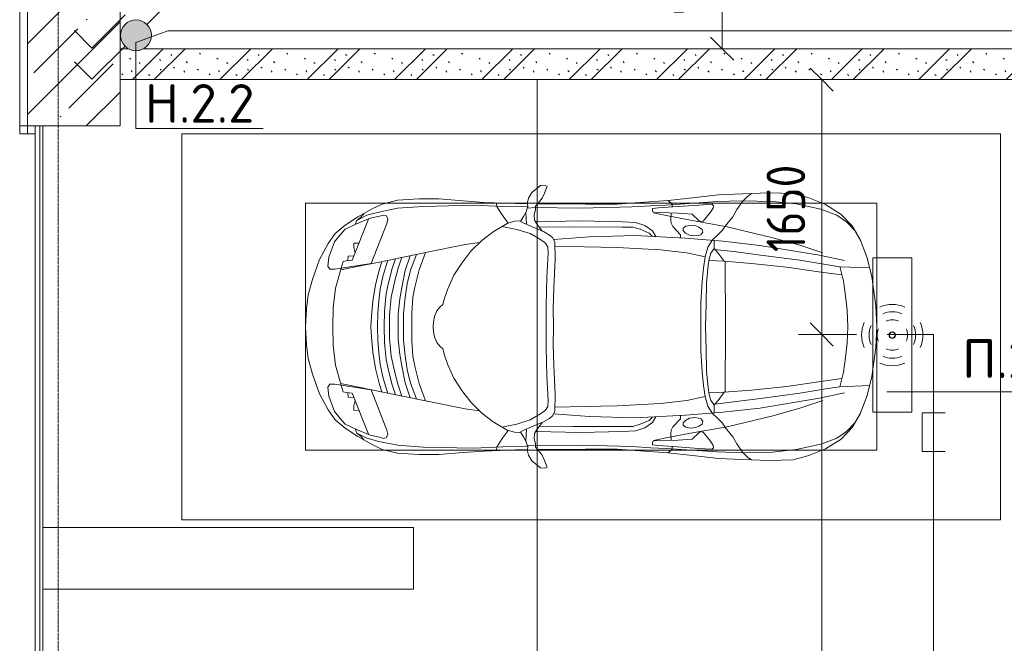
# Model space of a CAD drawing. Header units: millimetres. Extents: x -32229 to 170644, y -13689 to 125138.
# Tile 161 of 256: x 24585 to 30960, y 109700 to 113738. Entities that reach past the tile are written whole.
import ezdxf

# ---------------------------------------------------------------- set-up
doc = ezdxf.new("R2010")
doc.units = ezdxf.units.MM
doc.linetypes.add('ADSK_Линия сетки', pattern=[25, 20, -2.5, 0, -2.5])
for name, color, linetype, lineweight in [('A-ANNO-DIMS', 7, 'Continuous', 9), ('A-ANNO-DIMS-200', 7, 'Continuous', 9), ('A-ANNO-NOTE', 7, 'Continuous', 18), ('A-DETL-GENF', 7, 'Continuous', 18), ('A-DETL-THIN', 7, 'Continuous', 9), ('A-FLOR', 7, 'Continuous', 18), ('A-GENM', 7, 'Continuous', 18), ('A-WALL-PATT', 7, 'Continuous', 40), ('C-PRKG', 7, 'Continuous', 18), ('G-ANNO-TEXT', 7, 'Continuous', 9), ('I-WALL', 7, 'Continuous', 18), ('S-COLS', 7, 'Continuous', 18), ('S-GRID', 7, 'Continuous', 9)]:
    doc.layers.add(name, color=color, linetype=linetype, lineweight=lineweight)
doc.layers.add('A-DETL', color=7, linetype='Continuous', lineweight=9, true_color=0x00a600)
doc.styles.add('GOST Common_6', font='GOST_Common.ttf', dxfattribs={"width": 0.9, "height": 250})
doc.styles.add('ISOCPEUR', font='isocpeur.ttf', dxfattribs={"height": 250})
doc.dimstyles.new('ГОСТ_2_5_мм2', dxfattribs={"dimscale": 304.8, "dimtxt": 251.428749, "dimasz": 0.492126, "dimexe": 0.492126, "dimexo": 0.656168, "dimgap": 0.098425, "dimtad": 1, "dimdec": 0, "dimdsep": 46, "dimtxsty": 'GOST Common_6', "dimblk1": 'OBLIQUE', "dimblk2": 'OBLIQUE', "dimsah": 1, "dimcen": 0.09, "dimazin": 2, "dimtfac": 1, "dimtdec": 4, "dimtix": 1, "dimtmove": 0, "dimatfit": 3, "dimfxl": 1, "dimtvp": 1, "dimtolj": 1, "dimtzin": 0, "dimarcsym": 2})
doc.dimstyles.new('ГОСТ_2_5_мм2_1', dxfattribs={"dimscale": 304.8, "dimtxt": 251.428749, "dimasz": 0.492126, "dimexe": 0.492126, "dimexo": 0.656168, "dimgap": 0.098425, "dimtad": 1, "dimdec": 0, "dimdsep": 46, "dimtxsty": 'GOST Common_6', "dimblk1": 'OBLIQUE', "dimblk2": 'OBLIQUE', "dimsah": 1, "dimcen": 0.09, "dimazin": 2, "dimtfac": 1, "dimtdec": 4, "dimtix": 1, "dimtmove": 0, "dimatfit": 3, "dimfxl": 1, "dimtvp": 1, "dimtolj": 1, "dimtzin": 0, "dimarcsym": 2})

# ---------------------------------------------------------------- blocks, each defined once
blk = doc.blocks.new('АР_Машиноместо - 4900x2400_М__5300х2500_-V14--01 ЭО')
at = {"layer": 'A-DETL-GENF', "color": 253, "lineweight": 13, "true_color": 0xaaaaaa}
for p, q in [((1044.2, -818.6), (943.3, -845.1)), ((1132.7, -806), (1044.2, -818.6)), ((1250, -800), (1132.7, -806)), ((1250, -800), (1367.3, -806)), ((1367.3, -806), (1455.8, -818.6)), ((1455.8, -818.6), (1556.7, -845.1)), ((815.8, -891), (711.9, -946.2)), ((943.3, -845.1), (815.8, -891)), ((1556.7, -845.1), (1684.2, -891)), ((1684.2, -891), (1788.1, -946.2)), ((711.9, -946.2), (647.2, -992.8)), ((800.1, -952.6), (700.9, -989.1)), ((859, -944.1), (800.1, -952.6)), ((877.7, -958.9), (859, -944.1)), ((1622.3, -958.9), (1641, -944.1)), ((1641, -944.1), (1699.9, -952.6)), ((1699.9, -952.6), (1799.1, -989.1)), ((1788.1, -946.2), (1852.8, -992.8)), ((647.2, -992.8), (593.2, -1056.8)), ((700.9, -989.1), (655, -1024.3)), ((841.1, -1225.9), (877.7, -991.4)), ((1000.2, -994.5), (871.4, -1031.3)), ((877.7, -991.4), (877.7, -958.9)), ((1127.4, -979.8), (1000.2, -994.5)), ((1250, -977.6), (1127.4, -979.8)), ((1250, -977.6), (1372.6, -979.8)), ((1372.6, -979.8), (1499.8, -994.5)), ((1499.8, -994.5), (1628.6, -1031.3)), ((1622.3, -991.4), (1622.3, -958.9)), ((1658.9, -1225.9), (1622.3, -991.4)), ((1799.1, -989.1), (1845, -1024.3)), ((1852.8, -992.8), (1906.8, -1056.8)), ((593.2, -1056.8), (539.3, -1140.4)), ((617.9, -1057.3), (586.9, -1126.3)), ((654.7, -1024.4), (617.9, -1057.3)), ((882.6, -1027.5), (853.8, -1167.4)), ((1617.4, -1027.5), (1646.2, -1167.4)), ((1845.3, -1024.4), (1882.1, -1057.3)), ((1882.1, -1057.3), (1913.1, -1126.3)), ((1906.8, -1056.8), (1960.7, -1140.4)), ((539.3, -1140.4), (487.4, -1232.1)), ((561.3, -1132.6), (540.4, -1159.6)), ((586.9, -1126.3), (548.2, -1220.1)), ((589, -1121.6), (561.3, -1132.6)), ((1911, -1121.6), (1938.7, -1132.6)), ((1913.1, -1126.3), (1951.8, -1220.1)), ((1938.7, -1132.6), (1959.6, -1159.6)), ((1960.7, -1140.4), (2012.6, -1232.1)), ((540.4, -1159.6), (516.2, -1180.5)), ((853.8, -1167.4), (826.8, -1300.9)), ((1646.2, -1167.4), (1673.2, -1300.9)), ((1959.6, -1159.6), (1983.8, -1180.5)), ((487.4, -1232.1), (455.7, -1296.1)), ((548.2, -1220.1), (535, -1280.6)), ((580.7, -1327.1), (841.1, -1225.9)), ((978.6, -1254.6), (876.3, -1278.7)), ((1084.1, -1236), (978.6, -1254.6)), ((1083.6, -1274.6), (1007.1, -1283.7)), ((1159.1, -1267.9), (1083.6, -1274.6)), ((1182.5, -1227.5), (1084.1, -1236)), ((1250, -1266.6), (1159.1, -1267.9)), ((1250, -1223.7), (1182.5, -1227.5)), ((1250, -1223.7), (1317.5, -1227.5)), ((1250, -1266.6), (1340.9, -1267.9)), ((1317.5, -1227.5), (1415.9, -1236)), ((1340.9, -1267.9), (1416.4, -1274.6)), ((1415.9, -1236), (1521.4, -1254.6)), ((1416.4, -1274.6), (1492.9, -1283.7)), ((1521.4, -1254.6), (1623.7, -1278.7)), ((1919.3, -1327.1), (1658.9, -1225.9)), ((1951.8, -1220.1), (1965, -1280.6)), ((2012.6, -1232.1), (2044.3, -1296.1)), ((455.7, -1296.1), (430.8, -1396.6)), ((535, -1280.6), (527.2, -1305.2)), ((527.2, -1305.2), (531.8, -1326)), ((531.8, -1326), (554.4, -1333.3)), ((554.4, -1333.3), (580.7, -1327.1)), ((826.8, -1300.9), (770, -1576.5)), ((859.1, -1321.2), (819.9, -1334.4)), ((876.3, -1278.7), (828.3, -1293.7)), ((925.2, -1301.6), (859.1, -1321.2)), ((1007.1, -1283.7), (925.2, -1301.6)), ((1035, -1323.2), (958.3, -1341.1)), ((1148.3, -1312.4), (1035, -1323.2)), ((1250, -1309.3), (1148.3, -1312.4)), ((1250, -1309.3), (1351.7, -1312.4)), ((1351.7, -1312.4), (1465, -1323.2)), ((1465, -1323.2), (1541.7, -1341.1)), ((1492.9, -1283.7), (1574.8, -1301.6)), ((1574.8, -1301.6), (1640.9, -1321.2)), ((1623.7, -1278.7), (1671.7, -1293.7)), ((1640.9, -1321.2), (1680.1, -1334.4)), ((1673.2, -1300.9), (1730, -1576.5)), ((1945.6, -1333.3), (1919.3, -1327.1)), ((1968.2, -1326), (1945.6, -1333.3)), ((1965, -1280.6), (1972.8, -1305.2)), ((1972.8, -1305.2), (1968.2, -1326)), ((2044.3, -1296.1), (2069.2, -1396.6)), ((430.8, -1396.6), (422, -1534.1)), ((871.4, -1401.1), (800.5, -1424.6)), ((873.8, -1361.2), (809.9, -1383.1)), ((945.3, -1380.6), (871.4, -1401.1)), ((958.3, -1341.1), (873.8, -1361.2)), ((1059, -1354.8), (945.3, -1380.6)), ((1174.5, -1344.2), (1059, -1354.8)), ((1168.3, -1399.8), (1070, -1410.4)), ((1250, -1400.1), (1168.3, -1399.8)), ((1250, -1344.9), (1174.5, -1344.2)), ((1250, -1344.9), (1325.5, -1344.2)), ((1250, -1400.1), (1331.7, -1399.8)), ((1325.5, -1344.2), (1441, -1354.8)), ((1331.7, -1399.8), (1430, -1410.4)), ((1441, -1354.8), (1554.7, -1380.6)), ((1541.7, -1341.1), (1626.2, -1361.2)), ((1554.7, -1380.6), (1628.6, -1401.1)), ((1626.2, -1361.2), (1690.1, -1383.1)), ((1628.6, -1401.1), (1699.5, -1424.6)), ((2069.2, -1396.6), (2078, -1534.1)), ((887, -1446.5), (790.4, -1477.3)), ((973.4, -1459.7), (884.3, -1480.8)), ((986.2, -1425.6), (887, -1446.5)), ((1061.9, -1445.7), (973.4, -1459.7)), ((1070, -1410.4), (986.2, -1425.6)), ((1163.9, -1435.1), (1061.9, -1445.7)), ((1250, -1435.1), (1163.9, -1435.1)), ((1250, -1435.1), (1336.1, -1435.1)), ((1336.1, -1435.1), (1438.1, -1445.7)), ((1430, -1410.4), (1513.8, -1425.6)), ((1438.1, -1445.7), (1526.6, -1459.7)), ((1513.8, -1425.6), (1613, -1446.5)), ((1526.6, -1459.7), (1615.7, -1480.8)), ((1613, -1446.5), (1709.6, -1477.3)), ((884.3, -1480.8), (782, -1518.1)), ((994.9, -1509.3), (881.7, -1536.4)), ((1060, -1496.1), (994.9, -1509.3)), ((1159.3, -1489.1), (1060, -1496.1)), ((1250, -1488.3), (1159.3, -1489.1)), ((1250, -1488.3), (1340.7, -1489.1)), ((1340.7, -1489.1), (1440, -1496.1)), ((1440, -1496.1), (1505.1, -1509.3)), ((1505.1, -1509.3), (1618.3, -1536.4)), ((1615.7, -1480.8), (1718, -1518.1)), ((422, -1534.1), (422, -1662.9)), ((770, -1576.5), (718.3, -1834.2)), ((881.7, -1536.4), (770, -1576.5)), ((1618.3, -1536.4), (1730, -1576.5)), ((1730, -1576.5), (1781.7, -1834.2)), ((2078, -1534.1), (2078, -1662.9)), ((1147.5, -1650.5), (1123.5, -1670.9)), ((1184.7, -1635.7), (1147.5, -1650.5)), ((1217.8, -1629.1), (1184.7, -1635.7)), ((1217.8, -1629.1), (1250, -1626.8)), ((1282.2, -1629.1), (1250, -1626.8)), ((1282.2, -1629.1), (1315.3, -1635.7)), ((1315.3, -1635.7), (1352.5, -1650.5)), ((1352.5, -1650.5), (1376.5, -1670.9)), ((422, -1662.9), (434.8, -1820.7)), ((1064.9, -1700.5), (1004.2, -1721.4)), ((1107.2, -1689.8), (1064.9, -1700.5)), ((1123.5, -1670.9), (1107.2, -1689.8)), ((1376.5, -1670.9), (1392.8, -1689.8)), ((1392.8, -1689.8), (1435.1, -1700.5)), ((1435.1, -1700.5), (1495.8, -1721.4)), ((2078, -1662.9), (2065.2, -1820.7)), ((917, -1761.1), (837.5, -1812.1)), ((1004.2, -1721.4), (917, -1761.1)), ((1495.8, -1721.4), (1583, -1761.1)), ((1583, -1761.1), (1662.5, -1812.1)), ((434.8, -1820.7), (444.9, -1956.8)), ((718.3, -1834.2), (705.7, -1926.7)), ((837.5, -1812.1), (761.1, -1871.7)), ((1662.5, -1812.1), (1738.9, -1871.7)), ((1781.7, -1834.2), (1794.3, -1926.7)), ((2065.2, -1820.7), (2055.1, -1956.8)), ((761.1, -1871.7), (690.7, -1941.6)), ((1738.9, -1871.7), (1809.3, -1941.6)), ((444.9, -1956.8), (453, -2159.1)), ((690.7, -1941.6), (634.6, -2015)), ((1809.3, -1941.6), (1865.4, -2015)), ((2055.1, -1956.8), (2047, -2159.1)), ((475.1, -2041), (447.5, -2034.4)), ((634.6, -2015), (580.7, -2105.7)), ((1865.4, -2015), (1919.3, -2105.7)), ((2024.9, -2041), (2052.5, -2034.4)), ((525.5, -2074.6), (475.1, -2041)), ((578.8, -2112.6), (525.5, -2074.6)), ((619.7, -2168.6), (600.3, -2072.7)), ((1880.3, -2168.6), (1899.7, -2072.7)), ((1921.2, -2112.6), (1974.5, -2074.6)), ((1974.5, -2074.6), (2024.9, -2041)), ((453, -2159.1), (455, -2238.9)), ((567.1, -2153.8), (564.3, -2195.4)), ((580.7, -2105.7), (567.1, -2153.8)), ((1919.3, -2105.7), (1932.9, -2153.8)), ((1932.9, -2153.8), (1935.7, -2195.4)), ((2047, -2159.1), (2045, -2238.9)), ((505.1, -2230), (467.5, -2239.2)), ((536.7, -2211.8), (505.1, -2230)), ((586.6, -2231.3), (510.1, -2227.1)), ((564.3, -2195.4), (536.7, -2211.8)), ((579.9, -2213.8), (564.9, -2186.5)), ((600.8, -2263), (579.9, -2213.8)), ((647.3, -2254.2), (619.7, -2168.6)), ((1852.7, -2254.2), (1880.3, -2168.6)), ((1899.2, -2263), (1920.1, -2213.8)), ((1913.4, -2231.3), (1989.9, -2227.1)), ((1920.1, -2213.8), (1935.1, -2186.5)), ((1935.7, -2195.4), (1963.3, -2211.8)), ((1963.3, -2211.8), (1994.9, -2230)), ((1994.9, -2230), (2032.5, -2239.2)), ((335.2, -2322.3), (381.7, -2266.4)), ((381.7, -2266.4), (417.4, -2243.4)), ((417.4, -2243.4), (445.1, -2238.7)), ((445.1, -2238.7), (481.8, -2239.5)), ((470, -2290), (449.8, -2306.1)), ((493.6, -2288.6), (470, -2290)), ((482, -2235.6), (479.1, -2288.7)), ((523.3, -2281.2), (493.6, -2288.6)), ((559, -2282.6), (523.3, -2281.2)), ((580.6, -2296), (559, -2282.6)), ((633.8, -2340.5), (600.8, -2263)), ((685.1, -2322.3), (647.3, -2254.2)), ((1814.9, -2322.3), (1852.7, -2254.2)), ((1866.2, -2340.5), (1899.2, -2263)), ((1919.4, -2296), (1941, -2282.6)), ((1941, -2282.6), (1976.7, -2281.2)), ((1976.7, -2281.2), (2006.4, -2288.6)), ((2006.4, -2288.6), (2030, -2290)), ((2018, -2235.6), (2020.9, -2288.7)), ((2054.9, -2238.7), (2018.2, -2239.5)), ((2030, -2290), (2050.2, -2306.1)), ((2082.6, -2243.4), (2054.9, -2238.7)), ((2118.3, -2266.4), (2082.6, -2243.4)), ((2164.8, -2322.3), (2118.3, -2266.4)), ((333.1, -2350.6), (335.2, -2322.3)), ((341.2, -2366.2), (333.1, -2350.6)), ((384.4, -2347.9), (341.2, -2366.2)), ((417.4, -2333.8), (384.4, -2347.9)), ((449.8, -2306.1), (417.4, -2333.8)), ((454.5, -2423.6), (456, -2301.1)), ((630.6, -2332.9), (580.6, -2296)), ((603.5, -2534.3), (606.1, -2314.9)), ((656.7, -2380.3), (633.8, -2340.5)), ((710, -2355.4), (685.1, -2322.3)), ((734.3, -2368.8), (710, -2355.4)), ((1115.2, -2358.7), (929.1, -2364.1)), ((1250, -2357.8), (1115.2, -2358.7)), ((1250, -2357.8), (1384.8, -2358.7)), ((1384.8, -2358.7), (1570.9, -2364.1)), ((1765.7, -2368.8), (1790, -2355.4)), ((1790, -2355.4), (1814.9, -2322.3)), ((1843.3, -2380.3), (1866.2, -2340.5)), ((1869.4, -2332.9), (1919.4, -2296)), ((1896.5, -2534.3), (1893.9, -2314.9)), ((2045.5, -2423.6), (2044, -2301.1)), ((2050.2, -2306.1), (2082.6, -2333.8)), ((2082.6, -2333.8), (2115.6, -2347.9)), ((2115.6, -2347.9), (2158.8, -2366.2)), ((2158.8, -2366.2), (2166.9, -2350.6)), ((2166.9, -2350.6), (2164.8, -2322.3)), ((672.8, -2399.7), (656.7, -2380.3)), ((684.8, -2406.5), (667.8, -2638.3)), ((700.6, -2415.4), (672.8, -2399.7)), ((813.8, -2416.7), (700.6, -2415.4)), ((772.7, -2371.5), (734.3, -2368.8)), ((929.1, -2364.1), (772.7, -2371.5)), ((999.2, -2409.3), (813.8, -2416.7)), ((1132.7, -2404.6), (999.2, -2409.3)), ((1250, -2406.6), (1132.7, -2404.6)), ((1250, -2406.6), (1367.3, -2404.6)), ((1367.3, -2404.6), (1500.8, -2409.3)), ((1500.8, -2409.3), (1686.2, -2416.7)), ((1570.9, -2364.1), (1727.3, -2371.5)), ((1686.2, -2416.7), (1799.4, -2415.4)), ((1727.3, -2371.5), (1765.7, -2368.8)), ((1799.4, -2415.4), (1827.2, -2399.7)), ((1815.2, -2406.5), (1832.2, -2638.3)), ((1827.2, -2399.7), (1843.3, -2380.3)), ((456.8, -2613.6), (454.5, -2423.6)), ((2043.2, -2613.6), (2045.5, -2423.6)), ((604.4, -2850.8), (603.5, -2534.3)), ((1895.6, -2850.8), (1896.5, -2534.3)), ((456.1, -2818.3), (456.8, -2613.6)), ((2043.9, -2818.3), (2043.2, -2613.6)), ((667.8, -2638.3), (659.3, -2936)), ((1832.2, -2638.3), (1840.7, -2936)), ((446, -2964.8), (456.1, -2818.3)), ((604.4, -2919.4), (604.4, -2850.8)), ((1895.6, -2919.4), (1895.6, -2850.8)), ((2054, -2964.8), (2043.9, -2818.3)), ((618.7, -2966.7), (604.4, -2919.4)), ((1881.3, -2966.7), (1895.6, -2919.4)), ((432.8, -3149.3), (446, -2964.8)), ((643.6, -3024.6), (618.7, -2966.7)), ((659.3, -2936), (676.4, -3260.1)), ((1840.7, -2936), (1823.6, -3260.1)), ((1856.4, -3024.6), (1881.3, -2966.7)), ((2067.2, -3149.3), (2054, -2964.8)), ((485.6, -3046.1), (480.8, -3085)), ((504.5, -3046.6), (485.6, -3046.1)), ((512.2, -3061.4), (504.5, -3046.6)), ((665.1, -3046.1), (643.6, -3024.6)), ((1834.9, -3046.1), (1856.4, -3024.6)), ((1987.8, -3061.4), (1995.5, -3046.6)), ((1995.5, -3046.6), (2014.4, -3046.1)), ((2014.4, -3046.1), (2019.2, -3085)), ((480.8, -3085), (474.8, -3179.9)), ((510.9, -3094.6), (512.2, -3061.4)), ((515.3, -3213.7), (510.9, -3094.6)), ((1984.7, -3213.7), (1989.1, -3094.6)), ((1989.1, -3094.6), (1987.8, -3061.4)), ((2019.2, -3085), (2025.2, -3179.9)), ((415.7, -3305.9), (432.8, -3149.3)), ((456.9, -3174.2), (432.9, -3148.3)), ((475.2, -3173.5), (456.9, -3174.2)), ((474.8, -3179.9), (462.2, -3347.3)), ((558.4, -3165.4), (513.6, -3168)), ((579.5, -3167.7), (558.4, -3165.4)), ((601.7, -3179.4), (579.5, -3167.7)), ((654.5, -3228.1), (601.7, -3179.4)), ((1845.5, -3228.1), (1898.3, -3179.4)), ((1898.3, -3179.4), (1920.5, -3167.7)), ((1920.5, -3167.7), (1941.6, -3165.4)), ((1941.6, -3165.4), (1986.4, -3168)), ((2024.8, -3173.5), (2043.1, -3174.2)), ((2025.2, -3179.9), (2037.8, -3347.3)), ((2043.1, -3174.2), (2067.1, -3148.3)), ((2084.3, -3305.9), (2067.1, -3148.3)), ((522.2, -3303.2), (515.3, -3213.7)), ((612.1, -3245.7), (599.8, -3262.3)), ((626.8, -3246.1), (612.1, -3245.7)), ((643.2, -3259.9), (626.8, -3246.1)), ((674.6, -3227.6), (654.5, -3228.1)), ((1825.4, -3227.6), (1845.5, -3228.1)), ((1856.8, -3259.9), (1873.2, -3246.1)), ((1873.2, -3246.1), (1887.9, -3245.7)), ((1887.9, -3245.7), (1900.2, -3262.3)), ((1977.8, -3303.2), (1984.7, -3213.7)), ((397.1, -3474.2), (415.7, -3305.9)), ((564.6, -3349.7), (522.2, -3303.2)), ((599.8, -3262.3), (593.6, -3292.5)), ((593.6, -3292.5), (597.1, -3327.4)), ((657.2, -3286.3), (643.2, -3259.9)), ((661.1, -3321.2), (657.2, -3286.3)), ((676.4, -3260.1), (695.7, -3502.8)), ((1823.6, -3260.1), (1804.3, -3502.8)), ((1838.9, -3321.2), (1842.8, -3286.3)), ((1842.8, -3286.3), (1856.8, -3259.9)), ((1900.2, -3262.3), (1906.4, -3292.5)), ((1906.4, -3292.5), (1902.9, -3327.4)), ((1935.4, -3349.7), (1977.8, -3303.2)), ((2102.9, -3474.2), (2084.3, -3305.9)), ((462.2, -3347.3), (456.6, -3434.5)), ((508, -3422.8), (566.8, -3375.1)), ((569.7, -3360.7), (564.6, -3349.7)), ((566.8, -3375.1), (569.7, -3360.7)), ((597.1, -3327.4), (605.2, -3346.8)), ((605.2, -3346.8), (620, -3369.3)), ((620, -3369.3), (638.7, -3372.5)), ((638.7, -3372.5), (654.1, -3360.7)), ((654.1, -3360.7), (658.7, -3344.5)), ((658.7, -3344.5), (661.1, -3321.2)), ((1841.3, -3344.5), (1838.9, -3321.2)), ((1845.9, -3360.7), (1841.3, -3344.5)), ((1861.3, -3372.5), (1845.9, -3360.7)), ((1880, -3369.3), (1861.3, -3372.5)), ((1894.8, -3346.8), (1880, -3369.3)), ((1902.9, -3327.4), (1894.8, -3346.8)), ((1930.3, -3360.7), (1935.4, -3349.7)), ((1933.2, -3375.1), (1930.3, -3360.7)), ((1992, -3422.8), (1933.2, -3375.1)), ((2037.8, -3347.3), (2043.4, -3434.5)), ((456.6, -3434.5), (466.2, -3441.1)), ((466.2, -3441.1), (481.5, -3439.1)), ((481.5, -3439.1), (508, -3422.8)), ((690.2, -3433.7), (654.7, -3470.4)), ((773, -3424.2), (744.1, -3447.2)), ((811.1, -3414.8), (773, -3424.2)), ((853.3, -3407.2), (811.1, -3414.8)), ((825.6, -3512.1), (821, -3413)), ((965.3, -3397.8), (853.3, -3407.2)), ((1102.5, -3394.3), (965.3, -3397.8)), ((1250, -3391.3), (1102.5, -3394.3)), ((1250, -3391.3), (1397.5, -3394.3)), ((1397.5, -3394.3), (1534.7, -3397.8)), ((1534.7, -3397.8), (1646.7, -3407.2)), ((1646.7, -3407.2), (1688.9, -3414.8)), ((1674.4, -3512.1), (1679, -3413)), ((1688.9, -3414.8), (1727, -3424.2)), ((1727, -3424.2), (1755.7, -3447)), ((1809.8, -3433.7), (1845.3, -3470.4)), ((2018.5, -3439.1), (1992, -3422.8)), ((2033.8, -3441.1), (2018.5, -3439.1)), ((2043.4, -3434.5), (2033.8, -3441.1)), ((390.2, -3630), (397.1, -3474.2)), ((624.9, -3501.2), (598.3, -3518.6)), ((654.7, -3470.4), (624.9, -3501.2)), ((744.1, -3447.2), (691.3, -3447.2)), ((744.3, -3447), (773.2, -3472.4)), ((773.2, -3472.4), (825.6, -3512.1)), ((1726.8, -3472.4), (1674.4, -3512.1)), ((1755.7, -3447), (1726.8, -3472.4)), ((1755.7, -3447.2), (1808.7, -3447.2)), ((1845.3, -3470.4), (1875.1, -3501.2)), ((1875.1, -3501.2), (1901.7, -3518.6)), ((2109.8, -3630), (2102.9, -3474.2)), ((537.9, -3567), (491.4, -3594.2)), ((598.3, -3518.6), (537.9, -3567)), ((840.1, -3687.8), (826.6, -3509.6)), ((1250, -3520.1), (827.2, -3517.2)), ((1250, -3520.1), (1672.8, -3517.2)), ((1659.9, -3687.8), (1673.4, -3509.6)), ((1901.7, -3518.6), (1962.1, -3567)), ((1962.1, -3567), (2008.6, -3594.2)), ((384, -3802.9), (390.2, -3630)), ((438.6, -3629.8), (403.8, -3665.5)), ((491.4, -3594.2), (438.6, -3629.8)), ((2008.6, -3594.2), (2061.4, -3629.8)), ((2061.4, -3629.8), (2096.2, -3665.5)), ((2116, -3802.9), (2109.8, -3630)), ((403.8, -3665.5), (388.1, -3688.4)), ((863.9, -3917.5), (840.1, -3687.8)), ((1636.1, -3917.5), (1659.9, -3687.8)), ((2096.2, -3665.5), (2111.9, -3688.4)), ((387.4, -3958.4), (384, -3802.9)), ((2112.6, -3958.4), (2116, -3802.9)), ((893.6, -4121.6), (863.9, -3917.5)), ((1606.4, -4121.6), (1636.1, -3917.5)), ((416.4, -4059.2), (387.4, -3958.4)), ((2083.6, -4059.2), (2112.6, -3958.4)), ((458.6, -4167), (416.4, -4059.2)), ((2041.4, -4167), (2083.6, -4059.2)), ((914, -4272.5), (893.6, -4121.6)), ((1586, -4272.5), (1606.4, -4121.6)), ((522.5, -4267.9), (458.6, -4167)), ((1977.5, -4267.9), (2041.4, -4167)), ((596.3, -4340.6), (522.5, -4267.9)), ((955.5, -4283.9), (861, -4259.4)), ((861.2, -4260.3), (869.3, -4451.1)), ((1544.5, -4283.9), (1639, -4259.4)), ((1638.8, -4260.3), (1630.7, -4451.1)), ((1903.7, -4340.6), (1977.5, -4267.9)), ((1050.4, -4297.3), (955.5, -4283.9)), ((1146, -4306.7), (1050.4, -4297.3)), ((1250, -4312), (1146, -4306.7)), ((1250, -4312), (1354, -4306.7)), ((1354, -4306.7), (1449.6, -4297.3)), ((1449.6, -4297.3), (1544.5, -4283.9)), ((686, -4391.6), (596.3, -4340.6)), ((804.4, -4436.7), (686, -4391.6)), ((1695.6, -4436.7), (1814, -4391.6)), ((1814, -4391.6), (1903.7, -4340.6)), ((927, -4466.6), (804.4, -4436.7)), ((1573, -4466.6), (1695.6, -4436.7)), ((1114.6, -4493), (927, -4466.6)), ((1250, -4500), (1114.6, -4493)), ((1250, -4500), (1385.4, -4493)), ((1385.4, -4493), (1573, -4466.6))]:
    blk.add_line(p, q, dxfattribs=at)
at = {"layer": 'A-DETL-GENF', "color": 254, "lineweight": 13, "true_color": 0xd4d4d4}
for p, q in [((792.9, -1076.2), (791.2, -1114.5)), ((823.3, -1074.4), (792.9, -1076.2)), ((824.1, -1063.7), (818.8, -1102.9)), ((827.7, -1045), (824.1, -1063.7)), ((871.3, -1031.9), (827.7, -1045)), ((1628.7, -1031.9), (1672.3, -1045)), ((1672.3, -1045), (1675.9, -1063.7)), ((1675.9, -1063.7), (1681.2, -1102.9)), ((1676.7, -1074.4), (1707.1, -1076.2)), ((1707.1, -1076.2), (1708.8, -1114.5)), ((561.7, -1132.1), (527.9, -1198.6)), ((818.8, -1102.9), (554, -1208.1)), ((709.1, -1112.7), (708.2, -1146.9)), ((737.7, -1113.6), (709.1, -1112.7)), ((772.6, -1121.3), (737.7, -1113.6)), ((1681.2, -1102.9), (1946, -1208.1)), ((1727.4, -1121.3), (1762.3, -1113.6)), ((1762.3, -1113.6), (1790.9, -1112.7)), ((1790.9, -1112.7), (1791.8, -1146.9)), ((1938.3, -1132.1), (1972.1, -1198.6)), ((527.9, -1198.6), (507.4, -1274.3)), ((1972.1, -1198.6), (1992.6, -1274.3)), ((507.4, -1274.3), (483.4, -1395.6)), ((1992.6, -1274.3), (2016.6, -1395.6)), ((483.4, -1395.6), (470.9, -1561.4)), ((2016.6, -1395.6), (2029.1, -1561.4)), ((470.9, -1561.4), (462.8, -1889.5)), ((2029.1, -1561.4), (2037.2, -1889.5)), ((462.8, -1889.5), (471.8, -2077.7)), ((2037.2, -1889.5), (2028.2, -2077.7)), ((471.8, -2077.7), (474.5, -2239.3)), ((2028.2, -2077.7), (2025.5, -2239.3)), ((483.3, -2571.4), (478, -2290)), ((570.6, -2291.4), (564.4, -2580.5)), ((1929.4, -2291.4), (1935.6, -2580.5)), ((2016.7, -2571.4), (2022, -2290)), ((728.4, -2415.7), (733.8, -2606.7)), ((1771.6, -2415.7), (1766.2, -2606.7)), ((477.8, -2754.7), (483.3, -2571.4)), ((564.4, -2580.5), (571.6, -2853.3)), ((733.8, -2606.7), (737.8, -2818.3)), ((1766.2, -2606.7), (1762.2, -2818.3)), ((1935.6, -2580.5), (1928.4, -2853.3)), ((2022.2, -2754.7), (2016.7, -2571.4)), ((473.9, -2913.7), (477.8, -2754.7)), ((2026.1, -2913.7), (2022.2, -2754.7)), ((571.6, -2853.3), (575.7, -2937.4)), ((737.8, -2818.3), (752.8, -3099)), ((1762.2, -2818.3), (1747.2, -3099)), ((1928.4, -2853.3), (1924.3, -2937.4)), ((466.3, -3036.3), (473.9, -2913.7)), ((2033.7, -3036.3), (2026.1, -2913.7)), ((575.7, -2937.4), (595.2, -2997.9)), ((1924.3, -2937.4), (1904.8, -2997.9)), ((462, -3136.6), (466.3, -3036.3)), ((512.5, -3053.2), (532.7, -3145.9)), ((595.2, -2997.9), (629, -3048.1)), ((629, -3048.1), (666.7, -3069.7)), ((1871, -3048.1), (1833.3, -3069.7)), ((1904.8, -2997.9), (1871, -3048.1)), ((1987.5, -3053.2), (1967.3, -3145.9)), ((2038, -3136.6), (2033.7, -3036.3)), ((752.8, -3099), (771.7, -3268.5)), ((1747.2, -3099), (1728.3, -3268.5)), ((439.5, -3468.5), (462, -3136.6)), ((532.7, -3145.9), (564, -3316.2)), ((1967.3, -3145.9), (1936, -3316.2)), ((2060.5, -3468.5), (2038, -3136.6)), ((771.7, -3268.5), (797.1, -3388.2)), ((1728.3, -3268.5), (1702.9, -3388.2)), ((564, -3316.2), (602.3, -3530.2)), ((870, -3377.1), (797.1, -3388.2)), ((957.1, -3368.9), (870, -3377.1)), ((1093.5, -3360.7), (957.1, -3368.9)), ((1250, -3360.7), (1093.5, -3360.7)), ((1250, -3360.7), (1406.5, -3360.7)), ((1406.5, -3360.7), (1542.9, -3368.9)), ((1542.9, -3368.9), (1630, -3377.1)), ((1630, -3377.1), (1702.9, -3388.2)), ((1936, -3316.2), (1897.7, -3530.2)), ((734.6, -3405.8), (688.5, -3435.5)), ((797.1, -3388.2), (734.6, -3405.8)), ((1702.9, -3388.2), (1765.4, -3405.8)), ((1765.4, -3405.8), (1811.5, -3435.5)), ((434.2, -3623.7), (439.5, -3468.5)), ((695.7, -3502.8), (723.2, -3741.5)), ((749.1, -3450.8), (765.5, -3589.1)), ((1750.9, -3450.8), (1734.5, -3589.1)), ((1804.3, -3502.8), (1776.8, -3741.5)), ((2065.8, -3623.7), (2060.5, -3468.5)), ((602.3, -3530.2), (673.6, -3827.1)), ((1897.7, -3530.2), (1826.4, -3827.1)), ((438.6, -3823.4), (434.2, -3623.7)), ((765.5, -3589.1), (785.7, -3746.6)), ((1734.5, -3589.1), (1714.3, -3746.6)), ((2061.4, -3823.4), (2065.8, -3623.7)), ((723.2, -3741.5), (786.9, -4128.3)), ((785.7, -3746.6), (819.4, -4000.8)), ((1714.3, -3746.6), (1680.6, -4000.8)), ((1776.8, -3741.5), (1713.1, -4128.3)), ((454.7, -3976.8), (438.6, -3823.4)), ((2045.3, -3976.8), (2061.4, -3823.4)), ((673.6, -3827.1), (722.7, -4001.8)), ((1826.4, -3827.1), (1777.3, -4001.8)), ((488.6, -4138.1), (454.7, -3976.8)), ((722.7, -4001.8), (771.7, -4149.8)), ((819.4, -4000.8), (849, -4182.8)), ((1680.6, -4000.8), (1651, -4182.8)), ((1777.3, -4001.8), (1728.3, -4149.8)), ((2011.4, -4138.1), (2045.3, -3976.8)), ((527.8, -4239.8), (488.6, -4138.1)), ((786.9, -4128.3), (821.1, -4289.8)), ((1713.1, -4128.3), (1678.9, -4289.8)), ((1972.2, -4239.8), (2011.4, -4138.1)), ((849, -4182.8), (861.2, -4260.3)), ((1651, -4182.8), (1638.8, -4260.3)), ((571.5, -4303.1), (527.8, -4239.8)), ((1928.5, -4303.1), (1972.2, -4239.8)), ((625, -4354.8), (571.5, -4303.1)), ((1875, -4354.8), (1928.5, -4303.1)), ((696.3, -4395.8), (625, -4354.8)), ((1803.7, -4395.8), (1875, -4354.8))]:
    blk.add_line(p, q, dxfattribs=at)
at = {"layer": 'C-PRKG', "color": 253, "lineweight": 13, "true_color": 0xaaaaaa}
for p, q in [((2500, 0), (0, 0)), ((0, 0), (0, -5300)), ((2500, 0), (2500, -5300)), ((450, -800), (450, -4500)), ((450, -800), (2050, -800)), ((2050, -800), (2050, -4500)), ((450, -4500), (2050, -4500)), ((2500, -5300), (0, -5300))]:
    blk.add_line(p, q, dxfattribs=at)
blk = doc.blocks.new('КР_Колонна_ЖБ_Прямоугольная - 600x800h_B40-5825008--01 ЭО')
at = {"layer": 'S-COLS', "lineweight": 5, "true_color": 0xaaaaaa}
h = blk.add_hatch(dxfattribs=at)
h.set_pattern_fill('FP_13', color=253, style=0, pattern_type=2)
h.set_pattern_definition([(225, (24935.3, 113450), (228.0985, -228.0985), []), (225, (24707.2, 113450), (228.0985, -228.0985), [403.225, -80.645, 6.706, -73.939])])
h.paths.add_polyline_path([(300, 400), (-300, 400), (-300, -400), (300, -400), (300, 160.2)])
at = {"layer": 'S-COLS', "color": 253, "lineweight": 15, "true_color": 0xaaaaaa}
for p, q in [((300, 400), (-300, 400)), ((-300, 400), (-300, -400)), ((300, -400), (300, 400)), ((-300, -400), (300, -400))]:
    blk.add_line(p, q, dxfattribs=at)
blk = doc.blocks.new('АР-Заполнение деф_ шва - Д_ш_-4331012--01 ЭО')
at = {"layer": 'A-GENM', "color": 253, "lineweight": 13, "true_color": 0xaaaaaa}
for p, q in [((0, 25), (2600, 25)), ((0, -25), (2600, -25))]:
    blk.add_line(p, q, dxfattribs=at)
blk = doc.blocks.new('АР-Заполнение деф_ шва - Д_ш_-4331150--01 ЭО')
at = {"layer": 'A-GENM', "color": 253, "lineweight": 13, "true_color": 0xaaaaaa}
for p, q in [((0, 25), (5900, 25)), ((0, -25), (5900, -25))]:
    blk.add_line(p, q, dxfattribs=at)
blk = doc.blocks.new('АР-Заполнение деф_ шва - Д_ш__Пристенный-4429135--01 ЭО')
at = {"layer": 'A-GENM', "color": 253, "lineweight": 13, "true_color": 0xaaaaaa}
blk.add_line((0, -25), (400, -25), dxfattribs=at)
blk = doc.blocks.new('АР-Заполнение деф_ шва - Д_ш__Пристенный-V115--01 ЭО')
at = {"layer": 'A-GENM', "color": 253, "lineweight": 13, "true_color": 0xaaaaaa}
for p, q in [((0, 25), (50, 25)), ((850, 25), (900, 25)), ((0, -25), (900, -25))]:
    blk.add_line(p, q, dxfattribs=at)
blk = doc.blocks.new('АР-Заполнение деф_ шва - Д_ш__Пристенный-V116--01 ЭО')
at = {"layer": 'A-GENM', "color": 253, "lineweight": 13, "true_color": 0xaaaaaa}
for p, q in [((0, 25), (50, 25)), ((0, -25), (100, -25))]:
    blk.add_line(p, q, dxfattribs=at)
blk = doc.blocks.new('Наметкина 10_РД_АР_П_rvt-1--01 ЭО')
at = {"layer": 'A-WALL-PATT', "lineweight": 5, "true_color": 0xaaaaaa}
h = blk.add_hatch(dxfattribs=at)
h.set_pattern_fill('FP_6', color=253, style=0, pattern_type=2)
h.set_pattern_definition([(135, (300.56, 377.28), (-565.6854, 6e-14), [10, -790]), (135, (349.8, 474.73), (-565.6854, 6e-14), [10, -790]), (135, (423.93, 473.06), (-565.6854, 6e-14), [10, -790]), (135, (229.92, 447.9), (-565.6854, 6e-14), [10, -790]), (135, (155.08, 447.9), (-565.6854, 6e-14), [10, -790]), (135, (114.9, 369.03), (-565.6854, 6e-14), [10, -790]), (135, (132.43, 285.8), (-565.6854, 6e-14), [10, -790]), (135, (214.66, 322), (-565.6854, 6e-14), [10, -790]), (135, (198.16, 261.88), (-565.6854, 6e-14), [10, -790]), (135, (45.2, 272.9), (-565.6854, 6e-14), [10, -790]), (135, (42.32, 336.16), (-565.6854, 6e-14), [10, -790]), (135, (92.26, 192.24), (-565.6854, 6e-14), [10, -790]), (135, (7.07, 149.2), (-565.6854, 6e-14), [10, -790]), (135, (80.6, 95.1), (-565.6854, 6e-14), [10, -790]), (135, (79.53, 36.94), (-565.6854, 6e-14), [10, -790]), (135, (153.87, 74.56), (-565.6854, 6e-14), [10, -790]), (135, (228.35, 124.8), (-565.6854, 6e-14), [10, -790]), (135, (279.75, 180.4), (-565.6854, 6e-14), [10, -790]), (135, (282.9, 31.63), (-565.6854, 6e-14), [10, -790]), (135, (377.38, 53.45), (-565.6854, 6e-14), [10, -790]), (135, (352.28, 102.7), (-565.6854, 6e-14), [10, -790]), (135, (354.05, 0), (-565.6854, 6e-14), [10, -790]), (135, (553.23, 16.45), (-565.6854, 6e-14), [10, -790]), (135, (542.38, 63.45), (-565.6854, 6e-14), [10, -790]), (135, (536.58, 239.3), (-565.6854, 6e-14), [10, -790]), (135, (475.85, 203.9), (-565.6854, 6e-14), [10, -790]), (135, (475.85, 316.54), (-565.6854, 6e-14), [10, -790]), (135, (520.8, 408.7), (-565.6854, 6e-14), [10, -790]), (135, (551.1, 470.8), (-565.6854, 6e-14), [10, -790]), (135, (235.25, 537.93), (-565.6854, 6e-14), [10, -790]), (135, (407.25, 547.65), (-565.6854, 6e-14), [10, -790]), (135, (94.5, 558.6), (-565.6854, 6e-14), [10, -790]), (135, (46.4, 532.3), (-565.6854, 6e-14), [10, -790]), (135, (85.56, 465.04), (-565.6854, 6e-14), [10, -790]), (135, (355.53, 181.14), (-565.6854, 6e-14), [10, -790]), (135, (362.23, 243.6), (-565.6854, 6e-14), [10, -790]), (135, (413.45, 344.1), (-565.6854, 6e-14), [10, -790]), (135, (286.3, 273.25), (-565.6854, 6e-14), [10, -790]), (135, (423.02, 263.72), (-565.6854, 6e-14), [10, -790]), (135, (162.94, 190.2), (-565.6854, 6e-14), [10, -790]), (135, (470.25, 120.93), (-565.6854, 6e-14), [10, -790]), (135, (484.48, 9.78), (-565.6854, 6e-14), [10, -790]), (45, (0, 212.13), (-565.6854, 0), []), (45, (212.13, 0), (-565.6854, 0), []), (45, (353.55, 0), (-565.6854, 0), []), (45, (0, 353.55), (-565.6854, 0), [])])
h.paths.add_polyline_path([(31335.3, 113350), (31335.3, 113550), (25387, 113550), (25377.4, 113545.2), (25358.3, 113538.9), (25334.4, 113537.3), (25317.9, 113539.1), (25295.2, 113546.5), (25287, 113550), (25235.3, 113550), (25235.3, 113350), (31135.3, 113350)])
at = {"layer": 'A-FLOR', "color": 253, "lineweight": 13, "true_color": 0xaaaaaa}
for p, q in [((24585.3, 113000), (24585.3, 113900)), ((27935.3, 104025), (27935.3, 113350)), ((24715.3, 96715.4), (24715.3, 113050)), ((24735.3, 110450), (24735.3, 113050)), ((24685.3, 113000), (24585.3, 113000)), ((24685.3, 113000), (24685.3, 98740)), ((24735.3, 104150), (24735.3, 110050))]:
    blk.add_line(p, q, dxfattribs=at)
at = {"layer": 'I-WALL', "color": 253, "lineweight": 13, "true_color": 0xaaaaaa}
for p, q in [((25288.7, 113550), (25235.3, 113550)), ((31335.3, 113550), (25387, 113550)), ((25235.3, 113350), (31135.3, 113350))]:
    blk.add_line(p, q, dxfattribs=at)
at = {"layer": 'S-COLS', "color": 253, "lineweight": 15, "true_color": 0xaaaaaa}
for p, q in [((27135.3, 110450), (24735.3, 110450)), ((24735.3, 110450), (24735.3, 110050)), ((27135.3, 110050), (27135.3, 110450)), ((24735.3, 110050), (27135.3, 110050))]:
    blk.add_line(p, q, dxfattribs=at)
at = {"layer": 'A-GENM', "color": 253, "lineweight": 13, "true_color": 0xaaaaaa, "rotation": 270}
for name, p in [('АР-Заполнение деф_ шва - Д_ш__Пристенный-V115--01 ЭО', (24610.3, 113900)), ('АР-Заполнение деф_ шва - Д_ш_-4331012--01 ЭО', (24710.3, 113050)), ('АР-Заполнение деф_ шва - Д_ш__Пристенный-4429135--01 ЭО', (24710.3, 110450)), ('АР-Заполнение деф_ шва - Д_ш_-4331150--01 ЭО', (24710.3, 110050))]:
    blk.add_blockref(name, p, dxfattribs=at)
at = {"layer": 'A-GENM', "color": 253, "lineweight": 13, "true_color": 0xaaaaaa}
blk.add_blockref('АР-Заполнение деф_ шва - Д_ш__Пристенный-V116--01 ЭО', (24585.3, 113025), dxfattribs=at)
at = {"layer": 'C-PRKG', "color": 253, "lineweight": 13, "true_color": 0xaaaaaa, "rotation": 90.00000000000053}
blk.add_blockref('АР_Машиноместо - 4900x2400_М__5300х2500_-V14--01 ЭО', (25635.3, 110500), dxfattribs=at)
at = {"layer": 'S-COLS', "color": 253, "lineweight": 13, "true_color": 0xaaaaaa, "rotation": 180}
blk.add_blockref('КР_Колонна_ЖБ_Прямоугольная - 600x800h_B40-5825008--01 ЭО', (24935.3, 113450), dxfattribs=at)
blk = doc.blocks.new('DIMBLOCK187--01 ЭО')
at = {"layer": 'A-ANNO-DIMS-200'}
for p, q in [((29777.8, 111699.6), (29702.8, 111774.6)), ((30002.8, 111699.6), (29627.8, 111699.6)), ((29777.8, 105700), (29777.8, 111699.6)), ((29777.8, 111699.6), (29852.8, 111624.6)), ((29777.8, 111699.6), (30002.8, 111699.6)), ((29777.8, 105700), (29702.8, 105775)), ((30000.4, 105700), (29627.8, 105700)), ((29777.8, 105700), (29852.8, 105625)), ((29777.8, 105700), (30000.4, 105700))]:
    blk.add_line(p, q, dxfattribs=at)
at = {"layer": 'A-ANNO-DIMS-200', "color": 0, "insert": (29421.1, 108384.4), "char_height": 250, "width": 756.843, "attachment_point": 1, "rotation": 90, "line_spacing_factor": 1.022761, "style": 'GOST Common_6'}
blk.add_mtext('6000', dxfattribs=at)
blk = doc.blocks.new('_Oblique')
at = {"color": 0, "linetype": 'ByBlock', "lineweight": -2}
blk.add_line((-0.5, -0.5), (0.5, 0.5), dxfattribs=at)
blk = doc.blocks.new('DIMBLOCK188--01 ЭО')
at = {"layer": 'A-ANNO-DIMS-200'}
for p, q in [((29777.8, 113350), (29702.8, 113425)), ((29871.8, 113350), (29627.8, 113350)), ((29777.8, 111699.6), (29777.8, 113350)), ((29777.8, 113350), (29852.8, 113275)), ((29777.8, 113350), (29871.8, 113350)), ((29777.8, 111699.6), (29702.8, 111774.6)), ((30002.8, 111699.6), (29627.8, 111699.6)), ((29777.8, 111699.6), (29852.8, 111624.6)), ((29777.8, 111699.6), (30002.8, 111699.6))]:
    blk.add_line(p, q, dxfattribs=at)
at = {"layer": 'A-ANNO-DIMS-200', "color": 0, "insert": (29421.1, 112232.9), "char_height": 250, "width": 700.591, "attachment_point": 1, "rotation": 90, "line_spacing_factor": 1.022761, "style": 'GOST Common_6'}
blk.add_mtext('1650', dxfattribs=at)
blk = doc.blocks.new('DIMBLOCK519--01 ЭО')
at = {"layer": 'A-ANNO-DIMS-200'}
for p, q in [((29133.8, 114449.8), (29058.8, 114524.8)), ((28934.8, 114449.8), (29283.8, 114449.8)), ((29133.8, 114449.8), (28934.8, 114449.8)), ((29133.8, 114449.8), (29133.8, 113550)), ((29133.8, 114449.8), (29208.8, 114374.8)), ((29133.8, 113550), (29058.8, 113625)), ((29039.9, 113550), (29283.8, 113550)), ((29133.8, 113550), (29039.9, 113550)), ((29133.8, 113550), (29208.8, 113475))]:
    blk.add_line(p, q, dxfattribs=at)
at = {"layer": 'A-ANNO-DIMS-200', "color": 0, "insert": (28777.1, 113763.4), "char_height": 250, "width": 567.632, "attachment_point": 1, "rotation": 90, "line_spacing_factor": 1.022761, "style": 'GOST Common_6'}
blk.add_mtext('900', dxfattribs=at)

msp = doc.modelspace()

# ---------------------------------------------------------------- hatches: boundary and pattern name
at = {"layer": 'A-ANNO-NOTE', "lineweight": 5, "true_color": 0x0000ff}
for points in [[(25341.8, 113536.9), (25345.5, 113537.1), (25369, 113541.7), (25382.7, 113547.3), (25408.2, 113565.5), (25419, 113578), (25425.9, 113589), (25437.3, 113623.9), (25437, 113651.6), (25432.6, 113669.5), (25417.9, 113697.1), (25405.5, 113710.7), (25390.8, 113721.8), (25367.2, 113732.5), (25352.8, 113735.7), (25334.4, 113736.8), (25317.9, 113734.8), (25293.5, 113726.3), (25273.5, 113713.2), (25263, 113702.8), (25250.3, 113684.7), (25242.4, 113666), (25238.1, 113636.8), (25239.2, 113622.1), (25243.6, 113604.2), (25250.3, 113589), (25270.7, 113562.9), (25295.2, 113546.5), (25323.4, 113537.9)], [(25341.8, 113536.9), (25358.3, 113538.9), (25382.7, 113547.3), (25402.7, 113560.5), (25413.2, 113570.8), (25425.9, 113589), (25433.8, 113607.7), (25438.1, 113636.8), (25437, 113651.6), (25432.6, 113669.5), (25425.9, 113684.7), (25405.5, 113710.7), (25381, 113727.2), (25352.8, 113735.7), (25330.7, 113736.6), (25307.2, 113731.9), (25293.5, 113726.3), (25268.1, 113708.2), (25257.2, 113695.6), (25250.3, 113684.7), (25238.9, 113649.7), (25239.2, 113622.1), (25243.6, 113604.2), (25258.3, 113576.6), (25270.7, 113562.9), (25285.5, 113551.8), (25309, 113541.2), (25323.4, 113537.9)]]:
    msp.add_hatch(color=5, dxfattribs=at).paths.add_polyline_path(points)

# ---------------------------------------------------------------- linework, layer by layer
at = {"layer": 'A-ANNO-NOTE', "color": 5, "lineweight": 9, "true_color": 0x0000ff}
for p, q in [((25408.8, 113707.5), (25622.9, 113921.6)), ((25267.4, 113566.1), (25053.3, 113352)), ((25053.3, 113352), (24940.1, 113465.3)), ((30108.5, 111196), (30108.5, 112196)), ((30108.5, 112196), (30361.2, 112196)), ((30361.2, 112196), (30361.2, 111196)), ((30361.2, 111196), (30108.5, 111196))]:
    msp.add_line(p, q, dxfattribs=at)
at = {"layer": 'A-ANNO-NOTE', "color": 1, "lineweight": 9, "true_color": 0xff0000}
for p, q in [((25267.4, 113768.6), (25053.3, 113554.5)), ((25053.3, 113554.5), (24940.1, 113667.8))]:
    msp.add_line(p, q, dxfattribs=at)
at = {"layer": 'A-ANNO-NOTE', "color": 5, "lineweight": 9, "true_color": 0x0000ff}
for centre, radius in [((25338.1, 113636.8), 100), ((25338.1, 113636.8), 100), ((30234.1, 111696), 20), ((30235, 111696.9), 20), ((30235, 111695.1), 20), ((30235.9, 111696), 20)]:
    msp.add_circle(centre, radius, dxfattribs=at)
for centre, radius, start, end in [((25338.1, 113636.8), 100, 90, 270), ((25338.1, 113636.8), 100, 90, 270), ((25338.1, 113636.8), 100, 270, 90), ((25338.1, 113636.8), 100, 270, 90), ((30235, 111695.1), 199.6, 66, 114), ((30235, 111695.1), 151.5, 66, 114), ((30235.9, 111696), 199.6, 156, 204), ((30235.9, 111696), 151.5, 156, 204), ((30235, 111695.1), 99.8, 66, 114), ((30234.1, 111696), 151.5, 336, 24), ((30234.1, 111696), 199.6, 336, 24), ((30235.9, 111696), 99.8, 156, 204), ((30234.1, 111696), 99.8, 336, 24), ((30235, 111696.9), 99.8, 246, 294), ((30235, 111696.9), 199.6, 246, 294), ((30235, 111696.9), 151.5, 246, 294)]:
    msp.add_arc(centre, radius, start, end, dxfattribs=at)
at = {"layer": 'A-DETL', "color": 5, "true_color": 0x0000ff}
for p, q in [((25545.3, 113665), (25337.8, 113589.5)), ((33765.3, 113665), (25545.3, 113665)), ((30202.8, 111699.6), (30502.8, 111699.6)), ((30502.8, 100530), (30502.8, 111699.6)), ((30577.8, 111191.5), (30427.8, 111191.5)), ((30427.8, 111191.5), (30427.8, 110941.5)), ((30427.8, 110941.5), (30577.8, 110941.5))]:
    msp.add_line(p, q, dxfattribs=at)
at = {"layer": 'A-DETL-THIN'}
for p, q in [((25337.8, 113032.6), (25337.8, 113589.5)), ((25337.8, 113032.6), (26161.5, 113032.6)), ((30200.4, 111327.7), (31700.4, 111327.7))]:
    msp.add_line(p, q, dxfattribs=at)
at = {"layer": 'S-GRID', "color": 253, "linetype": 'ADSK_Линия сетки', "true_color": 0xaaaaaa}
msp.add_line((24835.3, -12088.9), (24835.3, 125138.4), dxfattribs=at)

# ---------------------------------------------------------------- block references
at = {"lineweight": 5}
msp.add_blockref('Наметкина 10_РД_АР_П_rvt-1--01 ЭО', (0, 0), dxfattribs=at)

# ---------------------------------------------------------------- texts
at = {"layer": 'G-ANNO-TEXT', "char_height": 250, "attachment_point": 1, "line_spacing_factor": 1.139951, "style": 'ISOCPEUR'}
for s, insert, width in [('\\pt600,1200,1800,2400,3000,3600,4200,4800,5400,6000,6600,7200,7800,8400,9000,9600,10200,10800,11400,12000,12600,13200,13800,14400,15000,15600,16200,16800,17400,18000,18600,19200;Н.2.2', (25395, 113321.2), 742), ('\\pt600,1200,1800,2400,3000,3600,4200,4800,5400,6000,6600,7200,7800,8400,9000,9600,10200,10800,11400,12000,12600,13200,13800,14400,15000,15600,16200,16800,17400,18000,18600,19200;П.2.1-7', (30688, 111668), 1016.06)]:
    msp.add_mtext(s, dxfattribs=dict(at, insert=insert, width=width))

# ---------------------------------------------------------------- dimensions: what is measured, and where the dimension line sits
at = {"layer": 'A-ANNO-DIMS'}
for base, p1, p2, dimstyle, override, picture, middle in [((29133.8, 113550), (29134.8, 114449.8), (29239.9, 113550), 'ГОСТ_2_5_мм2_1', {"dimpost": '<>', "dimfxl": 905.943231}, 'DIMBLOCK519--01 ЭО', (28978.8, 113999.9)), ((29777.8, 113350), (30202.8, 111699.6), (29671.8, 113350), 'ГОСТ_2_5_мм2', {"dimpost": '<>', "dimfxl": 1733.694474}, 'DIMBLOCK188--01 ЭО', (29622.8, 112524.8)), ((29777.8, 111699.6), (30200.4, 105700), (30202.8, 111699.6), 'ГОСТ_2_5_мм2', {"dimpost": '<>', "dimfxl": 5999.664781}, 'DIMBLOCK187--01 ЭО', (29622.8, 108699.8))]:
    dim = msp.add_linear_dim(base=base, p1=p1, p2=p2, angle=90, dimstyle=dimstyle, override=override, dxfattribs=at)
    dim.commit()
    dim.dimension.update_dxf_attribs({"geometry": picture, "text_midpoint": middle})

doc.saveas('drawing.dxf')
